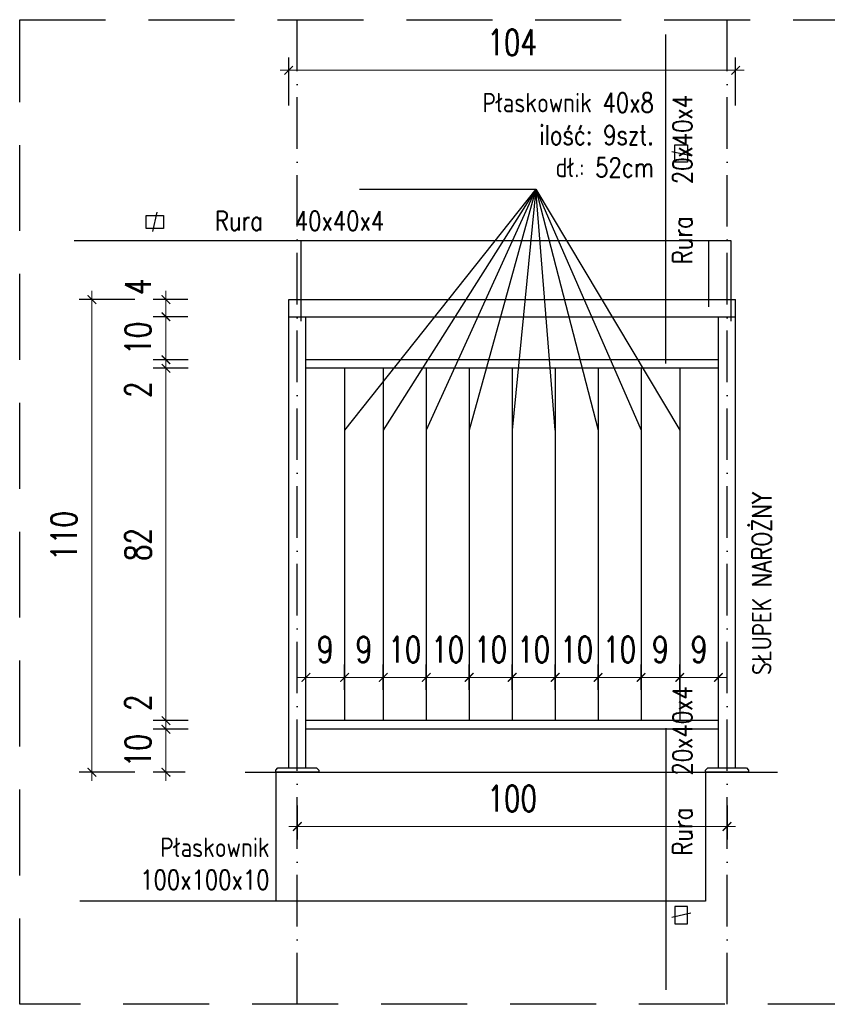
# Model space of a CAD drawing. Header units: millimetres. Extents: x 31969 to 285678, y -69766 to -1123.
# Tile 7 of 161: x 139546 to 139734, y -20257 to -20027. Entities that reach past the tile are written whole.
import ezdxf

# ---------------------------------------------------------------- set-up
doc = ezdxf.new("R2010")
doc.units = ezdxf.units.MM
for name, pattern in [('ACAD_ISO03W100', [30, 12, -18]), ('ACAD_ISO10W100', [18, 12, -3, 0, -3]), ('HIDDEN', [0.375, 0.25, -0.125])]:
    doc.linetypes.add(name, pattern=pattern)
for name, color, linetype in [('a-balustrady detal', 5, 'Continuous'), ('a-opis 2', 1, 'Continuous'), ('a-osie', 4, 'ACAD_ISO10W100'), ('a-przerywana', 250, 'HIDDEN'), ('a-widokowa', 3, 'Continuous'), ('a-wymiary', 11, 'Continuous')]:
    doc.layers.add(name, color=color, linetype=linetype)
doc.styles.add('WYMIAR', font='romans.shx', dxfattribs={"width": 0.8})
doc.styles.add('WYMIARY', font='simplex.shx', dxfattribs={"width": 0.75})
doc.dimstyles.new('MAREK50', dxfattribs={"dimtxt": 12.5, "dimasz": 5, "dimexe": 3, "dimexo": 2, "dimgap": 3.5, "dimtad": 1, "dimdec": 1, "dimdsep": 46, "dimtxsty": 'WYMIARY', "dimblk1": 'ARCHTICK', "dimblk2": 'ARCHTICK', "dimsah": 1, "dimcen": 2.5, "dimdle": 5, "dimadec": 0, "dimazin": 0, "dimtfac": 1, "dimtdec": 1, "dimtmove": 1, "dimatfit": 3, "dimldrblk": 'ARCHTICK', "dimfxl": 0, "dimtolj": 1, "dimtzin": 0, "dimarcsym": 0})

# ---------------------------------------------------------------- blocks, each defined once
blk = doc.blocks.new('_ARCHTICK')
at = {"color": 0, "linetype": 'ByBlock', "const_width": 0.15}
blk.add_lwpolyline([(-0.5, -0.5), (0.5, 0.5)], dxfattribs=at)
blk = doc.blocks.new('*D1034')
at = {"layer": 'a-wymiary', "color": 0, "lineweight": -2, "ltscale": 100}
blk.add_line((139691.01, -20183.36), (139691.01, -20177.47), dxfattribs=at)
at = {"layer": 'a-wymiary', "color": 0, "linetype": 'ACAD_ISO03W100', "lineweight": -2, "ltscale": 100}
blk.add_line((139700.01, -20183.36), (139700.01, -20177.47), dxfattribs=at)
at = {"layer": 'a-wymiary', "color": 0, "lineweight": 0, "ltscale": 100}
blk.add_line((139702.01, -20180.47), (139689.01, -20180.47), dxfattribs=at)
at = {"layer": 'DEFPOINTS', "color": 0, "ltscale": 100}
for p in [(139691.01, -20180.47), (139691.01, -20185.36), (139700.01, -20185.36)]:
    blk.add_point(p, dxfattribs=at)
at = {"layer": 'a-wymiary', "color": 0, "lineweight": 0, "ltscale": 100, "xscale": 2, "yscale": 2, "zscale": 2, "rotation": 180}
blk.add_blockref('_ARCHTICK', (139691.01, -20180.47), dxfattribs=at)
at = {"layer": 'a-wymiary', "color": 0, "lineweight": 0, "ltscale": 100, "xscale": 2, "yscale": 2, "zscale": 2}
blk.add_blockref('_ARCHTICK', (139700.01, -20180.47), dxfattribs=at)
at = {"layer": 'a-wymiary', "color": 0, "ltscale": 100, "insert": (139695.51, -20173.97), "char_height": 6, "attachment_point": 5, "style": 'WYMIARY'}
blk.add_mtext('\\A1;9', dxfattribs=at)
blk = doc.blocks.new('*D1035')
at = {"layer": 'a-wymiary', "color": 0, "lineweight": -2, "ltscale": 100}
blk.add_line((139661.01, -20183.36), (139661.01, -20177.47), dxfattribs=at)
at = {"layer": 'a-wymiary', "color": 0, "linetype": 'ACAD_ISO03W100', "lineweight": -2, "ltscale": 100}
blk.add_line((139671.01, -20183.36), (139671.01, -20177.47), dxfattribs=at)
at = {"layer": 'a-wymiary', "color": 0, "lineweight": 0, "ltscale": 100}
blk.add_line((139673.01, -20180.47), (139659.01, -20180.47), dxfattribs=at)
at = {"layer": 'DEFPOINTS', "color": 0, "ltscale": 100}
for p in [(139661.01, -20180.47), (139661.01, -20185.36), (139671.01, -20185.36)]:
    blk.add_point(p, dxfattribs=at)
at = {"layer": 'a-wymiary', "color": 0, "lineweight": 0, "ltscale": 100, "xscale": 2, "yscale": 2, "zscale": 2, "rotation": 180}
blk.add_blockref('_ARCHTICK', (139661.01, -20180.47), dxfattribs=at)
at = {"layer": 'a-wymiary', "color": 0, "lineweight": 0, "ltscale": 100, "xscale": 2, "yscale": 2, "zscale": 2}
blk.add_blockref('_ARCHTICK', (139671.01, -20180.47), dxfattribs=at)
at = {"layer": 'a-wymiary', "color": 0, "ltscale": 100, "insert": (139666.01, -20173.97), "char_height": 6, "attachment_point": 5, "style": 'WYMIARY'}
blk.add_mtext('\\A1;10', dxfattribs=at)
blk = doc.blocks.new('*D1036')
at = {"layer": 'a-wymiary', "color": 0, "lineweight": -2, "ltscale": 100}
blk.add_line((139651.01, -20183.36), (139651.01, -20177.47), dxfattribs=at)
at = {"layer": 'a-wymiary', "color": 0, "linetype": 'ACAD_ISO03W100', "lineweight": -2, "ltscale": 100}
blk.add_line((139661.01, -20183.36), (139661.01, -20177.47), dxfattribs=at)
at = {"layer": 'a-wymiary', "color": 0, "lineweight": 0, "ltscale": 100}
blk.add_line((139663.01, -20180.47), (139649.01, -20180.47), dxfattribs=at)
at = {"layer": 'DEFPOINTS', "color": 0, "ltscale": 100}
for p in [(139651.01, -20180.47), (139651.01, -20185.36), (139661.01, -20185.36)]:
    blk.add_point(p, dxfattribs=at)
at = {"layer": 'a-wymiary', "color": 0, "lineweight": 0, "ltscale": 100, "xscale": 2, "yscale": 2, "zscale": 2, "rotation": 180}
blk.add_blockref('_ARCHTICK', (139651.01, -20180.47), dxfattribs=at)
at = {"layer": 'a-wymiary', "color": 0, "lineweight": 0, "ltscale": 100, "xscale": 2, "yscale": 2, "zscale": 2}
blk.add_blockref('_ARCHTICK', (139661.01, -20180.47), dxfattribs=at)
at = {"layer": 'a-wymiary', "color": 0, "ltscale": 100, "insert": (139656.01, -20173.97), "char_height": 6, "attachment_point": 5, "style": 'WYMIARY'}
blk.add_mtext('\\A1;10', dxfattribs=at)
blk = doc.blocks.new('*D1037')
at = {"layer": 'a-wymiary', "color": 0, "lineweight": -2, "ltscale": 100}
blk.add_line((139641.01, -20183.36), (139641.01, -20177.47), dxfattribs=at)
at = {"layer": 'a-wymiary', "color": 0, "linetype": 'ACAD_ISO03W100', "lineweight": -2, "ltscale": 100}
blk.add_line((139651.01, -20183.36), (139651.01, -20177.47), dxfattribs=at)
at = {"layer": 'a-wymiary', "color": 0, "lineweight": 0, "ltscale": 100}
blk.add_line((139653.01, -20180.47), (139639.01, -20180.47), dxfattribs=at)
at = {"layer": 'DEFPOINTS', "color": 0, "ltscale": 100}
for p in [(139641.01, -20180.47), (139641.01, -20185.36), (139651.01, -20185.36)]:
    blk.add_point(p, dxfattribs=at)
at = {"layer": 'a-wymiary', "color": 0, "lineweight": 0, "ltscale": 100, "xscale": 2, "yscale": 2, "zscale": 2, "rotation": 180}
blk.add_blockref('_ARCHTICK', (139641.01, -20180.47), dxfattribs=at)
at = {"layer": 'a-wymiary', "color": 0, "lineweight": 0, "ltscale": 100, "xscale": 2, "yscale": 2, "zscale": 2}
blk.add_blockref('_ARCHTICK', (139651.01, -20180.47), dxfattribs=at)
at = {"layer": 'a-wymiary', "color": 0, "ltscale": 100, "insert": (139646.01, -20173.97), "char_height": 6, "attachment_point": 5, "style": 'WYMIARY'}
blk.add_mtext('\\A1;10', dxfattribs=at)
blk = doc.blocks.new('*D1038')
at = {"layer": 'a-wymiary', "color": 0, "lineweight": -2, "ltscale": 100}
blk.add_line((139631.01, -20183.36), (139631.01, -20177.47), dxfattribs=at)
at = {"layer": 'a-wymiary', "color": 0, "linetype": 'ACAD_ISO03W100', "lineweight": -2, "ltscale": 100}
blk.add_line((139641.01, -20183.36), (139641.01, -20177.47), dxfattribs=at)
at = {"layer": 'a-wymiary', "color": 0, "lineweight": 0, "ltscale": 100}
blk.add_line((139643.01, -20180.47), (139629.01, -20180.47), dxfattribs=at)
at = {"layer": 'DEFPOINTS', "color": 0, "ltscale": 100}
for p in [(139631.01, -20180.47), (139631.01, -20185.36), (139641.01, -20185.36)]:
    blk.add_point(p, dxfattribs=at)
at = {"layer": 'a-wymiary', "color": 0, "lineweight": 0, "ltscale": 100, "xscale": 2, "yscale": 2, "zscale": 2, "rotation": 180}
blk.add_blockref('_ARCHTICK', (139631.01, -20180.47), dxfattribs=at)
at = {"layer": 'a-wymiary', "color": 0, "lineweight": 0, "ltscale": 100, "xscale": 2, "yscale": 2, "zscale": 2}
blk.add_blockref('_ARCHTICK', (139641.01, -20180.47), dxfattribs=at)
at = {"layer": 'a-wymiary', "color": 0, "ltscale": 100, "insert": (139636.01, -20173.97), "char_height": 6, "attachment_point": 5, "style": 'WYMIARY'}
blk.add_mtext('\\A1;10', dxfattribs=at)
blk = doc.blocks.new('*D1039')
at = {"layer": 'a-wymiary', "color": 0, "lineweight": -2, "ltscale": 100}
blk.add_line((139622.01, -20183.36), (139622.01, -20177.47), dxfattribs=at)
at = {"layer": 'a-wymiary', "color": 0, "linetype": 'ACAD_ISO03W100', "lineweight": -2, "ltscale": 100}
blk.add_line((139631.01, -20183.36), (139631.01, -20177.47), dxfattribs=at)
at = {"layer": 'a-wymiary', "color": 0, "lineweight": 0, "ltscale": 100}
blk.add_line((139633.01, -20180.47), (139620.01, -20180.47), dxfattribs=at)
at = {"layer": 'DEFPOINTS', "color": 0, "ltscale": 100}
for p in [(139622.01, -20180.47), (139622.01, -20185.36), (139631.01, -20185.36)]:
    blk.add_point(p, dxfattribs=at)
at = {"layer": 'a-wymiary', "color": 0, "lineweight": 0, "ltscale": 100, "xscale": 2, "yscale": 2, "zscale": 2, "rotation": 180}
blk.add_blockref('_ARCHTICK', (139622.01, -20180.47), dxfattribs=at)
at = {"layer": 'a-wymiary', "color": 0, "lineweight": 0, "ltscale": 100, "xscale": 2, "yscale": 2, "zscale": 2}
blk.add_blockref('_ARCHTICK', (139631.01, -20180.47), dxfattribs=at)
at = {"layer": 'a-wymiary', "color": 0, "ltscale": 100, "insert": (139626.51, -20173.97), "char_height": 6, "attachment_point": 5, "style": 'WYMIARY'}
blk.add_mtext('\\A1;9', dxfattribs=at)
blk = doc.blocks.new('*D1040')
at = {"layer": 'a-wymiary', "color": 0, "lineweight": -2, "ltscale": 100}
blk.add_line((139613.01, -20183.36), (139613.01, -20177.47), dxfattribs=at)
at = {"layer": 'a-wymiary', "color": 0, "linetype": 'ACAD_ISO03W100', "lineweight": -2, "ltscale": 100}
blk.add_line((139622.01, -20183.36), (139622.01, -20177.47), dxfattribs=at)
at = {"layer": 'a-wymiary', "color": 0, "lineweight": 0, "ltscale": 100}
blk.add_line((139624.01, -20180.47), (139611.01, -20180.47), dxfattribs=at)
at = {"layer": 'DEFPOINTS', "color": 0, "ltscale": 100}
for p in [(139613.01, -20180.47), (139613.01, -20185.36), (139622.01, -20185.36)]:
    blk.add_point(p, dxfattribs=at)
at = {"layer": 'a-wymiary', "color": 0, "lineweight": 0, "ltscale": 100, "xscale": 2, "yscale": 2, "zscale": 2, "rotation": 180}
blk.add_blockref('_ARCHTICK', (139613.01, -20180.47), dxfattribs=at)
at = {"layer": 'a-wymiary', "color": 0, "lineweight": 0, "ltscale": 100, "xscale": 2, "yscale": 2, "zscale": 2}
blk.add_blockref('_ARCHTICK', (139622.01, -20180.47), dxfattribs=at)
at = {"layer": 'a-wymiary', "color": 0, "ltscale": 100, "insert": (139617.51, -20173.97), "char_height": 6, "attachment_point": 5, "style": 'WYMIARY'}
blk.add_mtext('\\A1;9', dxfattribs=at)
blk = doc.blocks.new('*D1041')
at = {"layer": 'a-wymiary', "color": 0, "lineweight": 0, "ltscale": 100}
blk.add_line((139580.44, -20204.54), (139580.44, -20190.54), dxfattribs=at)
at = {"layer": 'a-wymiary', "color": 0, "lineweight": -2, "ltscale": 100}
blk.add_line((139585.6, -20192.54), (139577.44, -20192.54), dxfattribs=at)
at = {"layer": 'a-wymiary', "color": 0, "linetype": 'ACAD_ISO03W100', "lineweight": -2, "ltscale": 100}
blk.add_line((139584.92, -20202.54), (139577.44, -20202.54), dxfattribs=at)
at = {"layer": 'DEFPOINTS', "color": 0, "ltscale": 100}
for p in [(139580.44, -20192.54), (139587.6, -20192.54), (139586.92, -20202.54)]:
    blk.add_point(p, dxfattribs=at)
at = {"layer": 'a-wymiary', "color": 0, "lineweight": 0, "ltscale": 100, "xscale": 2, "yscale": 2, "zscale": 2}
for p, rotation in [((139580.44, -20192.54), 90), ((139580.44, -20202.54), 270)]:
    blk.add_blockref('_ARCHTICK', p, dxfattribs=dict(at, rotation=rotation))
at = {"layer": 'a-wymiary', "color": 0, "ltscale": 100, "insert": (139573.94, -20197.54), "char_height": 6, "attachment_point": 5, "rotation": 90, "style": 'WYMIARY'}
blk.add_mtext('\\A1;10', dxfattribs=at)
blk = doc.blocks.new('*D1042')
at = {"layer": 'a-wymiary', "color": 0, "lineweight": 0, "ltscale": 100}
for p, q in [((139580.44, -20190.54), (139580.44, -20188.54)), ((139580.44, -20192.54), (139580.44, -20190.54)), ((139580.44, -20192.54), (139580.44, -20194.54))]:
    blk.add_line(p, q, dxfattribs=at)
at = {"layer": 'a-wymiary', "color": 0, "lineweight": -2, "ltscale": 100}
blk.add_line((139585.6, -20190.54), (139577.44, -20190.54), dxfattribs=at)
at = {"layer": 'a-wymiary', "color": 0, "linetype": 'ACAD_ISO03W100', "lineweight": -2, "ltscale": 100}
blk.add_line((139585.6, -20192.54), (139577.44, -20192.54), dxfattribs=at)
at = {"layer": 'DEFPOINTS', "color": 0, "ltscale": 100}
for p in [(139580.44, -20190.54), (139587.6, -20190.54), (139587.6, -20192.54)]:
    blk.add_point(p, dxfattribs=at)
at = {"layer": 'a-wymiary', "color": 0, "lineweight": 0, "ltscale": 100, "xscale": 2, "yscale": 2, "zscale": 2}
for p, rotation in [((139580.44, -20190.54), 270), ((139580.44, -20192.54), 90)]:
    blk.add_blockref('_ARCHTICK', p, dxfattribs=dict(at, rotation=rotation))
at = {"layer": 'a-wymiary', "color": 0, "ltscale": 100, "insert": (139573.94, -20186.37), "char_height": 6, "attachment_point": 5, "rotation": 90, "style": 'WYMIARY'}
blk.add_mtext('\\A1;2', dxfattribs=at)
blk = doc.blocks.new('*D1043')
at = {"layer": 'a-wymiary', "color": 0, "lineweight": 0, "ltscale": 100}
blk.add_line((139580.44, -20192.54), (139580.44, -20106.54), dxfattribs=at)
at = {"layer": 'a-wymiary', "color": 0, "lineweight": -2, "ltscale": 100}
blk.add_line((139585.6, -20108.54), (139577.44, -20108.54), dxfattribs=at)
at = {"layer": 'a-wymiary', "color": 0, "linetype": 'ACAD_ISO03W100', "lineweight": -2, "ltscale": 100}
blk.add_line((139585.6, -20190.54), (139577.44, -20190.54), dxfattribs=at)
at = {"layer": 'DEFPOINTS', "color": 0, "ltscale": 100}
for p in [(139580.44, -20108.54), (139587.6, -20108.54), (139587.6, -20190.54)]:
    blk.add_point(p, dxfattribs=at)
at = {"layer": 'a-wymiary', "color": 0, "lineweight": 0, "ltscale": 100, "xscale": 2, "yscale": 2, "zscale": 2}
for p, rotation in [((139580.44, -20108.54), 90), ((139580.44, -20190.54), 270)]:
    blk.add_blockref('_ARCHTICK', p, dxfattribs=dict(at, rotation=rotation))
at = {"layer": 'a-wymiary', "color": 0, "ltscale": 100, "insert": (139573.94, -20149.54), "char_height": 6, "attachment_point": 5, "rotation": 90, "style": 'WYMIARY'}
blk.add_mtext('\\A1;82', dxfattribs=at)
blk = doc.blocks.new('*D1044')
at = {"layer": 'a-wymiary', "color": 0, "lineweight": 0, "ltscale": 100}
for p, q in [((139580.44, -20106.54), (139580.44, -20104.54)), ((139580.44, -20108.54), (139580.44, -20106.54)), ((139580.44, -20108.54), (139580.44, -20110.54))]:
    blk.add_line(p, q, dxfattribs=at)
at = {"layer": 'a-wymiary', "color": 0, "lineweight": -2, "ltscale": 100}
blk.add_line((139585.6, -20106.54), (139577.44, -20106.54), dxfattribs=at)
at = {"layer": 'a-wymiary', "color": 0, "linetype": 'ACAD_ISO03W100', "lineweight": -2, "ltscale": 100}
blk.add_line((139585.6, -20108.54), (139577.44, -20108.54), dxfattribs=at)
at = {"layer": 'DEFPOINTS', "color": 0, "ltscale": 100}
for p in [(139580.44, -20106.54), (139587.6, -20106.54), (139587.6, -20108.54)]:
    blk.add_point(p, dxfattribs=at)
at = {"layer": 'a-wymiary', "color": 0, "lineweight": 0, "ltscale": 100, "xscale": 2, "yscale": 2, "zscale": 2}
for p, rotation in [((139580.44, -20106.54), 270), ((139580.44, -20108.54), 90)]:
    blk.add_blockref('_ARCHTICK', p, dxfattribs=dict(at, rotation=rotation))
at = {"layer": 'a-wymiary', "color": 0, "ltscale": 100, "insert": (139573.94, -20113.5), "char_height": 6, "attachment_point": 5, "rotation": 90, "style": 'WYMIARY'}
blk.add_mtext('\\A1;2', dxfattribs=at)
blk = doc.blocks.new('*D1045')
at = {"layer": 'a-wymiary', "color": 0, "lineweight": 0, "ltscale": 100}
blk.add_line((139580.44, -20108.54), (139580.44, -20094.54), dxfattribs=at)
at = {"layer": 'a-wymiary', "color": 0, "lineweight": -2, "ltscale": 100}
blk.add_line((139585.52, -20096.54), (139577.44, -20096.54), dxfattribs=at)
at = {"layer": 'a-wymiary', "color": 0, "linetype": 'ACAD_ISO03W100', "lineweight": -2, "ltscale": 100}
blk.add_line((139585.6, -20106.54), (139577.44, -20106.54), dxfattribs=at)
at = {"layer": 'DEFPOINTS', "color": 0, "ltscale": 100}
for p in [(139580.44, -20096.54), (139587.52, -20096.54), (139587.6, -20106.54)]:
    blk.add_point(p, dxfattribs=at)
at = {"layer": 'a-wymiary', "color": 0, "lineweight": 0, "ltscale": 100, "xscale": 2, "yscale": 2, "zscale": 2}
for p, rotation in [((139580.44, -20096.54), 90), ((139580.44, -20106.54), 270)]:
    blk.add_blockref('_ARCHTICK', p, dxfattribs=dict(at, rotation=rotation))
at = {"layer": 'a-wymiary', "color": 0, "ltscale": 100, "insert": (139573.94, -20101.54), "char_height": 6, "attachment_point": 5, "rotation": 90, "style": 'WYMIARY'}
blk.add_mtext('\\A1;10', dxfattribs=at)
blk = doc.blocks.new('*D1046')
at = {"layer": 'a-wymiary', "color": 0, "lineweight": 0, "ltscale": 100}
for p, q in [((139580.44, -20092.54), (139580.44, -20090.54)), ((139580.44, -20096.54), (139580.44, -20092.54)), ((139580.44, -20096.54), (139580.44, -20098.54))]:
    blk.add_line(p, q, dxfattribs=at)
at = {"layer": 'a-wymiary', "color": 0, "lineweight": -2, "ltscale": 100}
blk.add_line((139585.52, -20092.54), (139577.44, -20092.54), dxfattribs=at)
at = {"layer": 'a-wymiary', "color": 0, "linetype": 'ACAD_ISO03W100', "lineweight": -2, "ltscale": 100}
blk.add_line((139585.52, -20096.54), (139577.44, -20096.54), dxfattribs=at)
at = {"layer": 'DEFPOINTS', "color": 0, "ltscale": 100}
for p in [(139580.44, -20092.54), (139587.52, -20092.54), (139587.52, -20096.54)]:
    blk.add_point(p, dxfattribs=at)
at = {"layer": 'a-wymiary', "color": 0, "lineweight": 0, "ltscale": 100, "xscale": 2, "yscale": 2, "zscale": 2}
for p, rotation in [((139580.44, -20092.54), 270), ((139580.44, -20096.54), 90)]:
    blk.add_blockref('_ARCHTICK', p, dxfattribs=dict(at, rotation=rotation))
at = {"layer": 'a-wymiary', "color": 0, "ltscale": 100, "insert": (139573.94, -20089.54), "char_height": 6, "attachment_point": 5, "rotation": 90, "style": 'WYMIARY'}
blk.add_mtext('\\A1;4', dxfattribs=at)
blk = doc.blocks.new('*D1047')
at = {"layer": 'a-wymiary', "color": 0, "lineweight": 0, "ltscale": 100}
blk.add_line((139563.21, -20090.54), (139563.21, -20204.54), dxfattribs=at)
at = {"layer": 'a-wymiary', "color": 0, "linetype": 'ACAD_ISO03W100', "lineweight": -2, "ltscale": 100}
blk.add_line((139573.21, -20092.54), (139560.21, -20092.54), dxfattribs=at)
at = {"layer": 'a-wymiary', "color": 0, "lineweight": -2, "ltscale": 100}
blk.add_line((139573.21, -20202.54), (139560.21, -20202.54), dxfattribs=at)
at = {"layer": 'DEFPOINTS', "color": 0, "ltscale": 100}
for p in [(139609.51, -20092.54), (139563.21, -20202.54), (139605.01, -20202.54)]:
    blk.add_point(p, dxfattribs=at)
at = {"layer": 'a-wymiary', "color": 0, "lineweight": 0, "ltscale": 100, "xscale": 2, "yscale": 2, "zscale": 2}
for p, rotation in [((139563.21, -20092.54), 90), ((139563.21, -20202.54), 270)]:
    blk.add_blockref('_ARCHTICK', p, dxfattribs=dict(at, rotation=rotation))
at = {"layer": 'a-wymiary', "color": 0, "ltscale": 100, "insert": (139556.71, -20147.54), "char_height": 6, "attachment_point": 5, "rotation": 90, "style": 'WYMIARY'}
blk.add_mtext('\\A1;110', dxfattribs=at)
blk = doc.blocks.new('*D1048')
at = {"layer": 'a-wymiary', "color": 0, "lineweight": -2, "ltscale": 100}
blk.add_line((139700.01, -20183.36), (139700.01, -20177.47), dxfattribs=at)
at = {"layer": 'a-wymiary', "color": 0, "linetype": 'ACAD_ISO03W100', "lineweight": -2, "ltscale": 100}
blk.add_line((139709.01, -20183.36), (139709.01, -20177.47), dxfattribs=at)
at = {"layer": 'a-wymiary', "color": 0, "lineweight": 0, "ltscale": 100}
blk.add_line((139711.01, -20180.47), (139698.01, -20180.47), dxfattribs=at)
at = {"layer": 'DEFPOINTS', "color": 0, "ltscale": 100}
for p in [(139700.01, -20180.47), (139700.01, -20185.36), (139709.01, -20185.36)]:
    blk.add_point(p, dxfattribs=at)
at = {"layer": 'a-wymiary', "color": 0, "lineweight": 0, "ltscale": 100, "xscale": 2, "yscale": 2, "zscale": 2, "rotation": 180}
blk.add_blockref('_ARCHTICK', (139700.01, -20180.47), dxfattribs=at)
at = {"layer": 'a-wymiary', "color": 0, "lineweight": 0, "ltscale": 100, "xscale": 2, "yscale": 2, "zscale": 2}
blk.add_blockref('_ARCHTICK', (139709.01, -20180.47), dxfattribs=at)
at = {"layer": 'a-wymiary', "color": 0, "ltscale": 100, "insert": (139704.51, -20173.97), "char_height": 6, "attachment_point": 5, "style": 'WYMIARY'}
blk.add_mtext('\\A1;9', dxfattribs=at)
blk = doc.blocks.new('*D1049')
at = {"layer": 'a-wymiary', "color": 0, "linetype": 'ACAD_ISO03W100', "lineweight": -2, "ltscale": 100}
blk.add_line((139611.01, -20210.27), (139611.01, -20218.17), dxfattribs=at)
at = {"layer": 'a-wymiary', "color": 0, "lineweight": -2, "ltscale": 100}
blk.add_line((139711.01, -20210.27), (139711.01, -20218.17), dxfattribs=at)
at = {"layer": 'a-wymiary', "color": 0, "lineweight": 0, "ltscale": 100}
blk.add_line((139609.01, -20215.17), (139713.01, -20215.17), dxfattribs=at)
at = {"layer": 'DEFPOINTS', "color": 0, "ltscale": 100}
for p in [(139611.01, -20208.27), (139711.01, -20208.27), (139711.01, -20215.17)]:
    blk.add_point(p, dxfattribs=at)
at = {"layer": 'a-wymiary', "color": 0, "lineweight": 0, "ltscale": 100, "xscale": 2, "yscale": 2, "zscale": 2, "rotation": 180}
blk.add_blockref('_ARCHTICK', (139611.01, -20215.17), dxfattribs=at)
at = {"layer": 'a-wymiary', "color": 0, "lineweight": 0, "ltscale": 100, "xscale": 2, "yscale": 2, "zscale": 2}
blk.add_blockref('_ARCHTICK', (139711.01, -20215.17), dxfattribs=at)
at = {"layer": 'a-wymiary', "color": 0, "ltscale": 100, "insert": (139661.01, -20208.67), "char_height": 6, "attachment_point": 5, "style": 'WYMIARY'}
blk.add_mtext('\\A1;100', dxfattribs=at)
blk = doc.blocks.new('*D1050')
at = {"layer": 'a-wymiary', "color": 0, "lineweight": -2, "ltscale": 100}
blk.add_line((139681.01, -20183.36), (139681.01, -20177.47), dxfattribs=at)
at = {"layer": 'a-wymiary', "color": 0, "linetype": 'ACAD_ISO03W100', "lineweight": -2, "ltscale": 100}
blk.add_line((139691.01, -20183.36), (139691.01, -20177.47), dxfattribs=at)
at = {"layer": 'a-wymiary', "color": 0, "lineweight": 0, "ltscale": 100}
blk.add_line((139693.01, -20180.47), (139679.01, -20180.47), dxfattribs=at)
at = {"layer": 'DEFPOINTS', "color": 0, "ltscale": 100}
for p in [(139681.01, -20180.47), (139681.01, -20185.36), (139691.01, -20185.36)]:
    blk.add_point(p, dxfattribs=at)
at = {"layer": 'a-wymiary', "color": 0, "lineweight": 0, "ltscale": 100, "xscale": 2, "yscale": 2, "zscale": 2, "rotation": 180}
blk.add_blockref('_ARCHTICK', (139681.01, -20180.47), dxfattribs=at)
at = {"layer": 'a-wymiary', "color": 0, "lineweight": 0, "ltscale": 100, "xscale": 2, "yscale": 2, "zscale": 2}
blk.add_blockref('_ARCHTICK', (139691.01, -20180.47), dxfattribs=at)
at = {"layer": 'a-wymiary', "color": 0, "ltscale": 100, "insert": (139686.01, -20173.97), "char_height": 6, "attachment_point": 5, "style": 'WYMIARY'}
blk.add_mtext('\\A1;10', dxfattribs=at)
blk = doc.blocks.new('*D1051')
at = {"layer": 'a-wymiary', "color": 0, "lineweight": -2, "ltscale": 100}
blk.add_line((139671.01, -20183.36), (139671.01, -20177.47), dxfattribs=at)
at = {"layer": 'a-wymiary', "color": 0, "linetype": 'ACAD_ISO03W100', "lineweight": -2, "ltscale": 100}
blk.add_line((139681.01, -20183.36), (139681.01, -20177.47), dxfattribs=at)
at = {"layer": 'a-wymiary', "color": 0, "lineweight": 0, "ltscale": 100}
blk.add_line((139683.01, -20180.47), (139669.01, -20180.47), dxfattribs=at)
at = {"layer": 'DEFPOINTS', "color": 0, "ltscale": 100}
for p in [(139671.01, -20180.47), (139671.01, -20185.36), (139681.01, -20185.36)]:
    blk.add_point(p, dxfattribs=at)
at = {"layer": 'a-wymiary', "color": 0, "lineweight": 0, "ltscale": 100, "xscale": 2, "yscale": 2, "zscale": 2, "rotation": 180}
blk.add_blockref('_ARCHTICK', (139671.01, -20180.47), dxfattribs=at)
at = {"layer": 'a-wymiary', "color": 0, "lineweight": 0, "ltscale": 100, "xscale": 2, "yscale": 2, "zscale": 2}
blk.add_blockref('_ARCHTICK', (139681.01, -20180.47), dxfattribs=at)
at = {"layer": 'a-wymiary', "color": 0, "ltscale": 100, "insert": (139676.01, -20173.97), "char_height": 6, "attachment_point": 5, "style": 'WYMIARY'}
blk.add_mtext('\\A1;10', dxfattribs=at)
blk = doc.blocks.new('*D1033')
at = {"layer": 'a-wymiary', "color": 0, "linetype": 'ACAD_ISO03W100', "lineweight": -2, "ltscale": 100}
blk.add_line((139609.01, -20047.33), (139609.01, -20036.18), dxfattribs=at)
at = {"layer": 'a-wymiary', "color": 0, "lineweight": -2, "ltscale": 100}
blk.add_line((139713.01, -20047.33), (139713.01, -20036.18), dxfattribs=at)
at = {"layer": 'a-wymiary', "color": 0, "lineweight": 0, "ltscale": 100}
blk.add_line((139607.01, -20039.18), (139715.01, -20039.18), dxfattribs=at)
at = {"layer": 'DEFPOINTS', "color": 0, "ltscale": 100}
for p in [(139713.01, -20039.18), (139609.01, -20049.33), (139713.01, -20049.33)]:
    blk.add_point(p, dxfattribs=at)
at = {"layer": 'a-wymiary', "color": 0, "lineweight": 0, "ltscale": 100, "xscale": 2, "yscale": 2, "zscale": 2, "rotation": 180}
blk.add_blockref('_ARCHTICK', (139609.01, -20039.18), dxfattribs=at)
at = {"layer": 'a-wymiary', "color": 0, "lineweight": 0, "ltscale": 100, "xscale": 2, "yscale": 2, "zscale": 2}
blk.add_blockref('_ARCHTICK', (139713.01, -20039.18), dxfattribs=at)
at = {"layer": 'a-wymiary', "color": 0, "ltscale": 100, "insert": (139661.01, -20032.68), "char_height": 6, "attachment_point": 5, "style": 'WYMIARY'}
blk.add_mtext('\\A1;104', dxfattribs=at)

msp = doc.modelspace()

# ---------------------------------------------------------------- linework, layer by layer
at = {"layer": 'a-balustrady detal', "ltscale": 0.5}
for p, q in [((139609.01, -20201.54), (139609.01, -20092.54)), ((139609.01, -20092.54), (139713.01, -20092.54)), ((139713.01, -20201.54), (139713.01, -20092.54)), ((139609.01, -20096.54), (139713.01, -20096.54)), ((139613.01, -20201.54), (139613.01, -20096.54)), ((139709.01, -20201.54), (139709.01, -20096.54)), ((139709.01, -20106.54), (139613.01, -20106.54)), ((139709.01, -20108.54), (139613.01, -20108.54)), ((139622.01, -20108.54), (139622.01, -20190.54)), ((139631.01, -20108.54), (139631.01, -20190.54)), ((139641.01, -20108.54), (139641.01, -20190.54)), ((139651.01, -20108.54), (139651.01, -20190.54)), ((139661.01, -20108.54), (139661.01, -20190.54)), ((139671.01, -20108.54), (139671.01, -20190.54)), ((139681.01, -20108.54), (139681.01, -20190.54)), ((139691.01, -20108.54), (139691.01, -20190.54)), ((139700.01, -20108.54), (139700.01, -20190.54)), ((139709.01, -20190.54), (139613.01, -20190.54)), ((139709.01, -20192.54), (139613.01, -20192.54))]:
    msp.add_line(p, q, dxfattribs=at)
for points in [[(139616.01, -20202.54), (139606.01, -20202.54), (139606.01, -20202.04), (139606.51, -20201.54), (139615.51, -20201.54), (139616.01, -20202.04)], [(139716.01, -20202.54), (139706.01, -20202.54), (139706.01, -20202.04), (139706.51, -20201.54), (139715.51, -20201.54), (139716.01, -20202.04)]]:
    msp.add_lwpolyline(points, close=True, dxfattribs=at)
at = {"layer": 'a-opis 2', "ltscale": 0.1}
for p, q in [((139696.76, -20107.42), (139696.76, -20030.82)), ((139666.51, -20066.86), (139622.01, -20122.94)), ((139625.46, -20066.86), (139666.51, -20066.86)), ((139666.51, -20066.86), (139631.01, -20122.94)), ((139666.51, -20066.86), (139641.01, -20122.94)), ((139666.51, -20066.86), (139651.01, -20122.94)), ((139666.51, -20066.86), (139661.01, -20122.94)), ((139671.01, -20122.94), (139666.51, -20066.86)), ((139666.51, -20066.86), (139691.01, -20122.94)), ((139666.51, -20066.86), (139700.01, -20122.94)), ((139666.51, -20066.86), (139681.01, -20122.94)), ((139711.94, -20078.89), (139559.1, -20078.89)), ((139611.94, -20097.58), (139611.94, -20078.89)), ((139706.67, -20078.89), (139706.67, -20094.19)), ((139711.94, -20097.58), (139711.94, -20078.89)), ((139696.76, -20192.28), (139696.76, -20253.16)), ((139606.01, -20202.54), (139606.01, -20232.57)), ((139706.01, -20202.54), (139706.01, -20232.57)), ((139706.01, -20232.57), (139560.42, -20232.57))]:
    msp.add_line(p, q, dxfattribs=at)
for points in [[(139701.84, -20060.54), (139698.84, -20060.54), (139698.84, -20056.54), (139701.84, -20056.54), (139701.84, -20060.54)], [(139698.19, -20058.04), (139702.62, -20059.04)], [(139577.36, -20076.66), (139578.36, -20072.22)], [(139579.86, -20073), (139579.86, -20076), (139575.86, -20076), (139575.86, -20073), (139579.86, -20073)], [(139698.19, -20236.3), (139702.62, -20235.3)], [(139701.84, -20233.8), (139698.84, -20233.8), (139698.84, -20237.8), (139701.84, -20237.8), (139701.84, -20233.8)]]:
    msp.add_lwpolyline(points, dxfattribs=at)
at = {"layer": 'a-osie'}
for p, q in [((139611.01, -20256.56), (139611.01, -20027.39)), ((139711.01, -20256.56), (139711.01, -20027.39))]:
    msp.add_line(p, q, dxfattribs=at)
at = {"layer": 'a-przerywana', "color": 3, "ltscale": 80}
msp.add_lwpolyline([(139546.4, -20027.39), (140100.52, -20027.39), (140100.52, -20256.56), (139546.4, -20256.56)], close=True, dxfattribs=at)
at = {"layer": 'a-widokowa'}
msp.add_line((139598.88, -20202.54), (139722.76, -20202.54), dxfattribs=at)

# ---------------------------------------------------------------- texts
at = {"layer": 'a-opis 2', "ltscale": 0.1, "char_height": 4.5269, "attachment_point": 3, "style": 'WYMIAR'}
for s, insert, width in [('Płaskownik 40x8\\Pilość: 9szt.\\Pdł.: 52cm', (139693.99, -20044.43), 94.9255), ('Rura   40x40x4', (139631.23, -20071.94), 96.9255), ('Płaskownik 100x100x10', (139604.57, -20217.76), 53.599)]:
    msp.add_mtext(s, dxfattribs=dict(at, insert=insert, width=width))
at = {"layer": 'a-opis 2', "ltscale": 0.1, "char_height": 4.5269, "width": 94.9255, "rotation": 90, "style": 'WYMIAR'}
for s, insert, attachment_point in [('{\\W5.47498; }Rura   20x40x4', (139702.9, -20101.3), 7), ('{\\W5.13212; }SŁUPEK NAROŻNY', (139721.35, -20195.86), 7), ('Rura   20x40x4', (139702.9, -20182.53), 9)]:
    msp.add_mtext(s, dxfattribs=dict(at, insert=insert, attachment_point=attachment_point))

# ---------------------------------------------------------------- dimensions: what is measured, and where the dimension line sits
at = {"layer": 'a-wymiary', "ltscale": 100}
for base, p1, p2, angle, picture, middle in [((139713.01, -20039.18), (139609.01, -20049.33), (139713.01, -20049.33), 180, '*D1033', (139661.01, -20032.68)), ((139563.21, -20202.54), (139609.51, -20092.54), (139605.01, -20202.54), 90, '*D1047', (139556.71, -20147.54)), ((139580.44, -20108.54), (139587.6, -20190.54), (139587.6, -20108.54), 90, '*D1043', (139573.94, -20149.54)), ((139711.01, -20215.17), (139611.01, -20208.27), (139711.01, -20208.27), 180, '*D1049', (139661.01, -20208.67))]:
    dim = msp.add_linear_dim(base=base, p1=p1, p2=p2, angle=angle, dimstyle='MAREK50', override={"dimtxt": 6, "dimasz": 2, "dimdle": 2, "dimfxl": 10, "dimfxlon": 1, "dimlwd": 0}, dxfattribs=at)
    dim.commit()
    dim.dimension.update_dxf_attribs({"geometry": picture, "text_midpoint": middle})
for base, p1, p2, angle, picture, middle in [((139580.44, -20092.54), (139587.52, -20096.54), (139587.52, -20092.54), 90, '*D1046', (139580.44, -20089.54)), ((139580.44, -20096.54), (139587.6, -20106.54), (139587.52, -20096.54), 90, '*D1045', (139580.44, -20101.54)), ((139580.44, -20106.54), (139587.6, -20108.54), (139587.6, -20106.54), 90, '*D1044', (139580.44, -20113.5)), ((139613.01, -20180.47), (139622.01, -20185.36), (139613.01, -20185.36), 180, '*D1040', (139617.51, -20180.47)), ((139622.01, -20180.47), (139631.01, -20185.36), (139622.01, -20185.36), 180, '*D1039', (139626.51, -20180.47)), ((139631.01, -20180.47), (139641.01, -20185.36), (139631.01, -20185.36), 180, '*D1038', (139636.01, -20180.47)), ((139641.01, -20180.47), (139651.01, -20185.36), (139641.01, -20185.36), 180, '*D1037', (139646.01, -20180.47)), ((139651.01, -20180.47), (139661.01, -20185.36), (139651.01, -20185.36), 180, '*D1036', (139656.01, -20180.47)), ((139661.01, -20180.47), (139671.01, -20185.36), (139661.01, -20185.36), 180, '*D1035', (139666.01, -20180.47)), ((139671.01, -20180.47), (139681.01, -20185.36), (139671.01, -20185.36), 180, '*D1051', (139676.01, -20180.47)), ((139681.01, -20180.47), (139691.01, -20185.36), (139681.01, -20185.36), 180, '*D1050', (139686.01, -20180.47)), ((139691.01, -20180.47), (139700.01, -20185.36), (139691.01, -20185.36), 180, '*D1034', (139695.51, -20180.47)), ((139700.01, -20180.47), (139709.01, -20185.36), (139700.01, -20185.36), 180, '*D1048', (139704.51, -20180.47)), ((139580.44, -20190.54), (139587.6, -20192.54), (139587.6, -20190.54), 90, '*D1042', (139580.44, -20186.37)), ((139580.44, -20192.54), (139586.92, -20202.54), (139587.6, -20192.54), 90, '*D1041', (139580.44, -20197.54))]:
    dim = msp.add_linear_dim(base=base, p1=p1, p2=p2, angle=angle, dimstyle='MAREK50', override={"dimtxt": 6, "dimasz": 2, "dimdle": 2, "dimfxl": 10, "dimfxlon": 1, "dimlwd": 0}, dxfattribs=at)
    dim.commit()
    dim.dimension.update_dxf_attribs({"geometry": picture, "text_midpoint": middle, "dimtype": 160})

doc.saveas('drawing.dxf')
